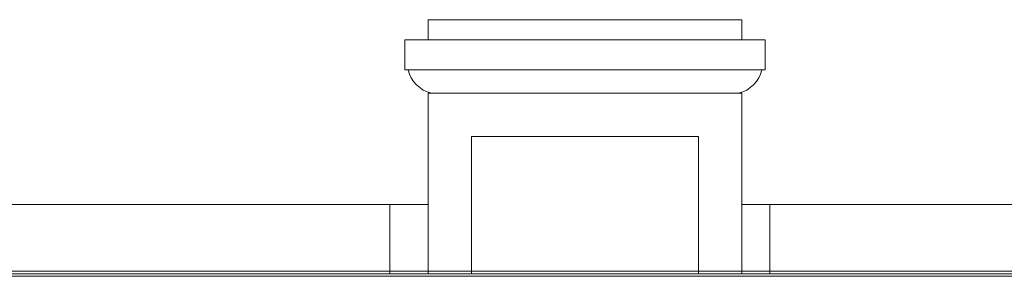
# Model space of a CAD drawing. Header units: millimetres. Extents: x -573548 to 674770, y -246895 to -89040.
# Tile 29 of 199: x 83579 to 86529, y -232650 to -231882. Entities that reach past the tile are written whole.
import ezdxf

# ---------------------------------------------------------------- set-up
doc = ezdxf.new("R2010")
doc.units = ezdxf.units.MM
for name, color, linetype, lineweight in [('A_izolacje_Nr_pióra__1', 8, 'Continuous', 9), ('A_izolacje_Nr_pióra__6', 8, 'Continuous', 9), ('A_widok ściany_Nr_pióra__7', 8, 'Continuous', 9), ('A_więźba_Nr_pióra__2', 8, 'Continuous', 9), ('instalacje odgromowe_Nr_pióra__1', 8, 'Continuous', 9)]:
    doc.layers.add(name, color=color, linetype=linetype, lineweight=lineweight)

# ---------------------------------------------------------------- blocks, each defined once
blk = doc.blocks.new('A$C685D2BB2')
at = {"layer": 'A_izolacje_Nr_pióra__1'}
blk.add_line((4068.2, 14259.3), (13291.3, 14259.3), dxfattribs=at)
at = {"layer": 'A_izolacje_Nr_pióra__6'}
blk.add_lwpolyline([(4070, 14251.8), (13282.1, 14251.8)], dxfattribs=at)
at = {"layer": 'A_widok ściany_Nr_pióra__7'}
for p, q in [((7112.1, 15012.3), (6642.1, 15012.3)), ((6642.1, 15012.3), (6642.1, 14952.3)), ((7112.1, 15012.3), (7582.1, 15012.3)), ((7582.1, 15012.3), (7582.1, 14952.3)), ((6642.1, 14952.3), (6572.1, 14952.3)), ((6572.1, 14952.3), (6572.1, 14862.3)), ((6642.1, 14952.3), (7112.1, 14952.3)), ((7582.1, 14952.3), (7112.1, 14952.3)), ((7582.1, 14952.3), (7652.1, 14952.3)), ((7652.1, 14952.3), (7652.1, 14862.3)), ((6572.1, 14862.3), (7112.1, 14862.3)), ((7652.1, 14862.3), (7112.1, 14862.3)), ((7112.1, 14792.3), (6642.1, 14792.3)), ((6642.1, 14792.3), (6642.1, 14252.3)), ((7112.1, 14792.3), (7582.1, 14792.3)), ((7582.1, 14792.3), (7582.1, 14252.3)), ((6772.1, 14662.3), (7452.1, 14662.3)), ((6772.1, 14662.3), (6772.1, 14252.3)), ((7452.1, 14662.3), (7452.1, 14252.3))]:
    blk.add_line(p, q, dxfattribs=at)
for points in [[(6582.1, 14862.3, 0.282126), (6652.1, 14792.3)], [(7642.1, 14862.3, -0.282126), (7572.1, 14792.3)]]:
    blk.add_lwpolyline(points, format="xyb", dxfattribs=at)
at = {"layer": 'A_więźba_Nr_pióra__2'}
blk.add_line((4075.4, 14244.3), (13336.9, 14244.3), dxfattribs=at)
at = {"layer": 'instalacje odgromowe_Nr_pióra__1'}
for p, q in [((3996.4, 14459.3), (6642.1, 14459.3)), ((6527.2, 14459.3), (6527.2, 14250.4)), ((7582.1, 14459.3), (7666.1, 14459.3)), ((7666.1, 14459.3), (13219.6, 14459.3)), ((7666.1, 14459.3), (7666.1, 14250.4))]:
    blk.add_line(p, q, dxfattribs=at)

msp = doc.modelspace()

# ---------------------------------------------------------------- block references
at = {"color": 150}
msp.add_blockref('A$C685D2BB2', (78160.5, -246894.6), dxfattribs=at)

doc.saveas('drawing.dxf')
